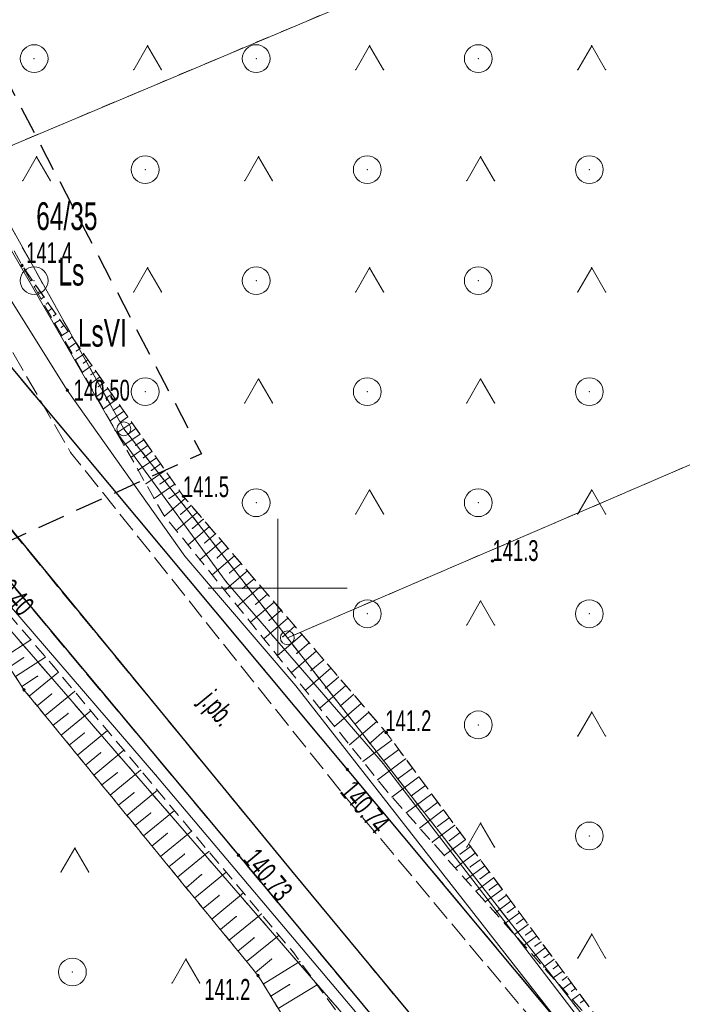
# Model space of a CAD drawing. Extents: x 6456700 to 6518119, y 5963420 to 5980059.
# Tile 6 of 256: x 6511609 to 6511633, y 5963784 to 5963819. Entities that reach past the tile are written whole.
import ezdxf
from ezdxf.enums import TextEntityAlignment as Align

# ---------------------------------------------------------------- set-up
doc = ezdxf.new("R2010")
doc.units = 0
doc.header["$MEASUREMENT"] = 0
for name, pattern in [('L_0_03', [1, 0.5, -0.5]), ('L_0_04', [1.5, 1, -0.5]), ('L_0_52', [1, 0.75, -0.25]), ('L_0_5A', [0.75, 0.5, -0.25])]:
    doc.linetypes.add(name, pattern=pattern)
doc.layers.get('0').update_dxf_attribs({"color": 2, "linetype": 'CONTINUOUS', "lineweight": 5})
for name, color, linetype, lineweight in [('000_Inne__niezydentyfikowane_', 7, 'CONTINUOUS', 18), ('202_punkt_graniczny', 7, 'CONTINUOUS', 18), ('209_oznaczenie_konturu_klasyfikacyjnego', 96, 'CONTINUOUS', 18), ('210_oznaczenie_konturu_uzytku_gruntowego', 96, 'CONTINUOUS', 18), ('211_numer_dzialki_ewidencyjnej', 7, 'CONTINUOUS', 18), ('218_kontur_uzytku_gruntowego', 96, 'L_0_03', 18), ('219_dzialka_ewidencyjna', 7, 'CONTINUOUS', 18), ('jezdnia', 7, 'CONTINUOUS', 18), ('jezdnia_Atr17', 7, 'CONTINUOUS', 18), ('kraweznik', 7, 'CONTINUOUS', 18), ('pikieta_naturalna', 7, 'CONTINUOUS', 18), ('pikieta_naturalna_Atr2', 7, 'CONTINUOUS', 18), ('pikieta_sztuczna', 7, 'CONTINUOUS', 18), ('pikieta_sztuczna_Atr2', 7, 'CONTINUOUS', 18), ('przewod_elektroenergetyczny_podziemny', 7, 'CONTINUOUS', 18), ('przewod_telekomunikacyjny_podziemny', 7, 'CONTINUOUS', 18), ('rzedna', 7, 'CONTINUOUS', 18), ('rzedna_Atr2', 7, 'CONTINUOUS', 18), ('siatka_krzyrzy', 7, 'CONTINUOUS', 18), ('skarpa_nieumocniona', 7, 'CONTINUOUS', 18), ('teren_zalesiony', 7, 'CONTINUOUS', 18), ('Zakres', 7, 'CONTINUOUS', 18)]:
    doc.layers.add(name, color=color, linetype=linetype, lineweight=lineweight)
doc.styles.get("Standard").update_dxf_attribs({"font": 'txt', "width": 0.75})

# ---------------------------------------------------------------- blocks, each defined once
blk = doc.blocks.new('mdcp_nowa')
at = {"layer": 'pikieta_naturalna', "linetype": 'Continuous', "lineweight": 18}
for points in [[(6494340.79, 5980261.575, 1), (6494340.79, 5980261.665, 1)], [(6494346.6, 5980253.265, 1), (6494346.6, 5980253.355, 1)], [(6494357.74, 5980250.935, 1), (6494357.74, 5980251.025, 1)], [(6494340.86, 5980246.295, 1), (6494340.86, 5980246.385, 1)], [(6494353.91, 5980244.755, 1), (6494353.91, 5980244.845, 1)], [(6494349.29, 5980236.005, 1), (6494349.29, 5980236.095, 1)]]:
    blk.add_hatch(color=18, dxfattribs=at).paths.add_polyline_path(points)
at = {"layer": 'pikieta_sztuczna', "linetype": 'Continuous', "lineweight": 18}
for points in [[(6494352.51, 5980243.425, 1), (6494352.51, 5980243.515, 1)], [(6494348.59, 5980240.335, 1), (6494348.59, 5980240.425, 1)]]:
    blk.add_hatch(color=18, dxfattribs=at).paths.add_polyline_path(points)
at = {"layer": 'rzedna', "linetype": 'Continuous', "lineweight": 18}
blk.add_hatch(color=30, dxfattribs=at).paths.add_polyline_path([(6494342.42, 5980257.085, 1), (6494342.42, 5980257.175, 1)])
at = {"layer": '000_Inne__niezydentyfikowane_', "linetype": 'Continuous', "lineweight": 18, "flags": 128}
for points in [[(6494340.86, 5980261.52), (6494340.86, 5980261.51)], [(6494341.01, 5980261.31), (6494340.98, 5980261.29)], [(6494341.15, 5980261.1), (6494341.13, 5980261.09)], [(6494341.29, 5980260.9), (6494341.23, 5980260.85)], [(6494341.44, 5980260.69), (6494341.39, 5980260.66)], [(6494341.58, 5980260.49), (6494341.48, 5980260.41)], [(6494341.73, 5980260.28), (6494341.66, 5980260.24)], [(6494341.87, 5980260.08), (6494341.72, 5980259.97)], [(6494342.01, 5980259.87), (6494341.93, 5980259.81)], [(6494342.16, 5980259.66), (6494341.97, 5980259.54)], [(6494342.3, 5980259.46), (6494342.2, 5980259.39)], [(6494342.45, 5980259.25), (6494342.22, 5980259.1)], [(6494342.59, 5980259.05), (6494342.47, 5980258.96)], [(6494342.73, 5980258.84), (6494342.47, 5980258.66)], [(6494342.88, 5980258.63), (6494342.74, 5980258.54)], [(6494343.02, 5980258.43), (6494342.72, 5980258.22)], [(6494343.16, 5980258.22), (6494343, 5980258.11)], [(6494343.31, 5980258.02), (6494342.97, 5980257.78)], [(6494343.45, 5980257.81), (6494343.27, 5980257.69)], [(6494343.6, 5980257.61), (6494343.22, 5980257.34)], [(6494343.88, 5980257.19), (6494343.47, 5980256.9)], [(6494343.74, 5980257.4), (6494343.54, 5980257.26)], [(6494344.17, 5980256.78), (6494343.72, 5980256.46)], [(6494344.03, 5980256.99), (6494343.81, 5980256.84)], [(6494344.32, 5980256.58), (6494344.08, 5980256.41)], [(6494344.46, 5980256.37), (6494343.97, 5980256.03)], [(6494344.6, 5980256.17), (6494344.35, 5980255.99)], [(6494344.75, 5980255.96), (6494344.21, 5980255.59)], [(6494344.89, 5980255.75), (6494344.62, 5980255.56)], [(6494345.04, 5980255.55), (6494344.46, 5980255.15)], [(6494345.18, 5980255.34), (6494344.88, 5980255.14)], [(6494345.32, 5980255.14), (6494344.71, 5980254.71)], [(6494345.63, 5980254.7), (6494344.97, 5980254.25)], [(6494345.47, 5980254.92), (6494345.16, 5980254.7)], [(6494345.78, 5980254.48), (6494345.45, 5980254.24)], [(6494345.95, 5980254.24), (6494345.25, 5980253.76)], [(6494346.12, 5980254), (6494345.76, 5980253.75)], [(6494346.29, 5980253.75), (6494345.55, 5980253.23)], [(6494346.67, 5980253.23), (6494345.93, 5980252.6)], [(6494346.47, 5980253.49), (6494346.09, 5980253.23)], [(6494346.88, 5980252.98), (6494346.51, 5980252.66)], [(6494347.1, 5980252.73), (6494346.34, 5980252.08)], [(6494347.32, 5980252.48), (6494346.93, 5980252.15)], [(6494347.54, 5980252.22), (6494346.77, 5980251.56)], [(6494347.76, 5980251.96), (6494347.37, 5980251.63)], [(6494347.99, 5980251.7), (6494347.2, 5980251.02)], [(6494348.21, 5980251.43), (6494347.82, 5980251.09)], [(6494348.44, 5980251.16), (6494347.64, 5980250.48)], [(6494348.68, 5980250.89), (6494348.27, 5980250.55)], [(6494348.91, 5980250.62), (6494348.09, 5980249.92)], [(6494349.39, 5980250.07), (6494348.55, 5980249.35)], [(6494349.15, 5980250.34), (6494348.73, 5980249.99)], [(6494349.63, 5980249.78), (6494349.21, 5980249.42)], [(6494349.87, 5980249.5), (6494349.02, 5980248.77)], [(6494350.12, 5980249.21), (6494349.69, 5980248.84)], [(6494350.37, 5980248.92), (6494349.5, 5980248.18)], [(6494350.62, 5980248.63), (6494350.18, 5980248.25)], [(6494350.88, 5980248.33), (6494349.99, 5980247.57)], [(6494340.11, 5980247.49), (6494341.11, 5980248.14)], [(6494351.13, 5980248.03), (6494350.69, 5980247.65)], [(6494340.55, 5980246.82), (6494341.63, 5980247.52)], [(6494351.39, 5980247.73), (6494350.49, 5980246.95)], [(6494340.33, 5980247.16), (6494340.85, 5980247.5)], [(6494351.66, 5980247.42), (6494351.2, 5980247.03)], [(6494340.78, 5980246.46), (6494341.35, 5980246.83)], [(6494341.05, 5980246.11), (6494342.1, 5980246.97)], [(6494351.92, 5980247.12), (6494351, 5980246.32)], [(6494352.19, 5980246.8), (6494351.72, 5980246.4)], [(6494352.46, 5980246.49), (6494351.52, 5980245.68)], [(6494341.33, 5980245.76), (6494341.86, 5980246.19)], [(6494341.62, 5980245.41), (6494342.68, 5980246.28)], [(6494352.73, 5980246.17), (6494352.26, 5980245.76)], [(6494353.01, 5980245.85), (6494352.05, 5980245.02)], [(6494341.91, 5980245.06), (6494342.45, 5980245.49)], [(6494342.2, 5980244.7), (6494343.27, 5980245.58)], [(6494353.29, 5980245.53), (6494352.8, 5980245.11)], [(6494353.57, 5980245.2), (6494352.59, 5980244.36)], [(6494342.49, 5980244.34), (6494343.03, 5980244.78)], [(6494342.79, 5980243.99), (6494343.87, 5980244.87)], [(6494353.85, 5980244.87), (6494353.36, 5980244.44)], [(6494354.11, 5980244.53), (6494353.07, 5980243.76)], [(6494343.08, 5980243.63), (6494343.62, 5980244.07)], [(6494343.38, 5980243.27), (6494344.46, 5980244.16)], [(6494354.36, 5980244.19), (6494353.85, 5980243.81)], [(6494354.61, 5980243.85), (6494353.6, 5980243.1)], [(6494343.67, 5980242.91), (6494344.22, 5980243.35)], [(6494343.97, 5980242.54), (6494345.06, 5980243.44)], [(6494354.86, 5980243.52), (6494354.36, 5980243.15)], [(6494355.09, 5980243.2), (6494354.12, 5980242.48)], [(6494344.27, 5980242.18), (6494344.82, 5980242.63)], [(6494344.57, 5980241.81), (6494345.67, 5980242.72)], [(6494355.55, 5980242.59), (6494354.63, 5980241.91)], [(6494355.32, 5980242.89), (6494354.85, 5980242.54)], [(6494355.77, 5980242.29), (6494355.32, 5980241.96)], [(6494344.87, 5980241.45), (6494345.42, 5980241.9)], [(6494345.17, 5980241.08), (6494346.28, 5980241.99)], [(6494355.98, 5980242.01), (6494355.11, 5980241.36)], [(6494356.18, 5980241.73), (6494355.76, 5980241.42)], [(6494345.47, 5980240.71), (6494346.03, 5980241.17)], [(6494345.78, 5980240.34), (6494346.9, 5980241.25)], [(6494356.38, 5980241.46), (6494355.57, 5980240.85)], [(6494356.58, 5980241.2), (6494356.18, 5980240.9)], [(6494356.76, 5980240.94), (6494356, 5980240.37)], [(6494346.08, 5980239.96), (6494346.64, 5980240.42)], [(6494346.39, 5980239.59), (6494347.52, 5980240.51)], [(6494357.12, 5980240.46), (6494356.4, 5980239.92)], [(6494356.95, 5980240.7), (6494356.57, 5980240.42)], [(6494357.3, 5980240.22), (6494356.94, 5980239.96)], [(6494347.01, 5980238.84), (6494348.14, 5980239.77)], [(6494357.46, 5980240), (6494356.78, 5980239.49)], [(6494357.63, 5980239.78), (6494357.29, 5980239.53)], [(6494346.7, 5980239.21), (6494347.26, 5980239.68)], [(6494357.78, 5980239.57), (6494357.14, 5980239.09)], [(6494357.94, 5980239.36), (6494357.62, 5980239.13)], [(6494347.63, 5980238.08), (6494348.77, 5980239.02)], [(6494358.09, 5980239.15), (6494357.48, 5980238.7)], [(6494347.32, 5980238.46), (6494347.89, 5980238.93)], [(6494358.4, 5980238.73), (6494357.83, 5980238.31)], [(6494358.24, 5980238.94), (6494357.95, 5980238.73)], [(6494358.71, 5980238.31), (6494358.18, 5980237.92)], [(6494358.56, 5980238.52), (6494358.28, 5980238.32)], [(6494347.94, 5980237.7), (6494348.51, 5980238.17)], [(6494348.25, 5980237.32), (6494349.41, 5980238.26)], [(6494358.87, 5980238.1), (6494358.61, 5980237.91)], [(6494359.02, 5980237.89), (6494358.53, 5980237.53)], [(6494359.18, 5980237.68), (6494358.94, 5980237.51)], [(6494348.57, 5980236.93), (6494349.15, 5980237.41)], [(6494348.88, 5980236.55), (6494350.05, 5980237.5)], [(6494359.33, 5980237.47), (6494358.88, 5980237.14)], [(6494359.49, 5980237.26), (6494359.27, 5980237.1)], [(6494359.64, 5980237.05), (6494359.23, 5980236.74)], [(6494349.2, 5980236.16), (6494349.78, 5980236.64)], [(6494349.48, 5980235.74), (6494350.8, 5980236.55)], [(6494359.95, 5980236.63), (6494359.58, 5980236.35)], [(6494359.8, 5980236.84), (6494359.6, 5980236.7)], [(6494360.27, 5980236.21), (6494359.92, 5980235.96)], [(6494360.11, 5980236.42), (6494359.93, 5980236.29)], [(6494360.42, 5980236), (6494360.26, 5980235.88)], [(6494349.75, 5980235.3), (6494350.43, 5980235.72)], [(6494350.02, 5980234.86), (6494351.42, 5980235.71)], [(6494360.58, 5980235.79), (6494360.27, 5980235.57)], [(6494360.73, 5980235.58), (6494360.59, 5980235.48)], [(6494360.89, 5980235.37), (6494360.62, 5980235.18)], [(6494361.04, 5980235.16), (6494360.92, 5980235.07)]]:
    blk.add_lwpolyline(points, dxfattribs=at)
at = {"layer": '000_Inne__niezydentyfikowane_'}
for p in [(6494340.86, 5980261.52), (6494340.86, 5980261.51), (6494340.98, 5980261.29), (6494341.01, 5980261.31), (6494341.13, 5980261.09), (6494341.15, 5980261.1), (6494341.23, 5980260.85), (6494341.29, 5980260.9), (6494341.39, 5980260.66), (6494341.44, 5980260.69), (6494341.48, 5980260.41), (6494341.58, 5980260.49), (6494341.73, 5980260.28), (6494341.66, 5980260.24), (6494341.72, 5980259.97), (6494341.87, 5980260.08), (6494341.93, 5980259.81), (6494342.01, 5980259.87), (6494342.16, 5980259.66), (6494341.97, 5980259.54), (6494342.2, 5980259.39), (6494342.3, 5980259.46), (6494342.45, 5980259.25), (6494342.22, 5980259.1), (6494342.47, 5980258.96), (6494342.59, 5980259.05), (6494342.47, 5980258.66), (6494342.73, 5980258.84), (6494342.74, 5980258.54), (6494342.88, 5980258.63), (6494342.72, 5980258.22), (6494343.02, 5980258.43), (6494343.16, 5980258.22), (6494343, 5980258.11), (6494343.31, 5980258.02), (6494343.45, 5980257.81), (6494342.97, 5980257.78), (6494343.27, 5980257.69), (6494343.6, 5980257.61), (6494343.22, 5980257.34), (6494343.54, 5980257.26), (6494343.74, 5980257.4), (6494343.88, 5980257.19), (6494343.47, 5980256.9), (6494343.81, 5980256.84), (6494344.03, 5980256.99), (6494344.17, 5980256.78), (6494343.72, 5980256.46), (6494344.08, 5980256.41), (6494344.32, 5980256.58), (6494343.97, 5980256.03), (6494344.46, 5980256.37), (6494344.6, 5980256.17), (6494344.35, 5980255.99), (6494344.75, 5980255.96), (6494344.89, 5980255.75), (6494344.21, 5980255.59), (6494344.62, 5980255.56), (6494345.04, 5980255.55), (6494345.18, 5980255.34), (6494344.46, 5980255.15), (6494344.88, 5980255.14), (6494345.32, 5980255.14), (6494344.71, 5980254.71), (6494345.16, 5980254.7), (6494345.47, 5980254.92), (6494345.63, 5980254.7), (6494344.97, 5980254.25), (6494345.78, 5980254.48), (6494345.45, 5980254.24), (6494345.95, 5980254.24), (6494346.12, 5980254), (6494345.25, 5980253.76), (6494345.76, 5980253.75), (6494346.29, 5980253.75), (6494345.55, 5980253.23), (6494346.09, 5980253.23), (6494346.47, 5980253.49), (6494346.67, 5980253.23), (6494346.88, 5980252.98), (6494345.93, 5980252.6), (6494346.51, 5980252.66), (6494347.1, 5980252.73), (6494347.32, 5980252.48), (6494346.93, 5980252.15), (6494347.54, 5980252.22), (6494346.34, 5980252.08), (6494347.76, 5980251.96), (6494346.77, 5980251.56), (6494347.37, 5980251.63), (6494347.99, 5980251.7), (6494348.21, 5980251.43), (6494347.82, 5980251.09), (6494348.44, 5980251.16), (6494347.2, 5980251.02), (6494348.68, 5980250.89), (6494347.64, 5980250.48), (6494348.27, 5980250.55), (6494348.91, 5980250.62), (6494348.73, 5980249.99), (6494349.15, 5980250.34), (6494349.39, 5980250.07), (6494348.09, 5980249.92), (6494349.63, 5980249.78), (6494348.55, 5980249.35), (6494349.21, 5980249.42), (6494349.87, 5980249.5), (6494350.12, 5980249.21), (6494349.02, 5980248.77), (6494349.69, 5980248.84), (6494350.37, 5980248.92), (6494350.62, 5980248.63), (6494350.18, 5980248.25), (6494350.88, 5980248.33), (6494341.11, 5980248.14), (6494349.5, 5980248.18), (6494351.13, 5980248.03), (6494341.63, 5980247.52), (6494349.99, 5980247.57), (6494350.69, 5980247.65), (6494351.39, 5980247.73), (6494340.85, 5980247.5), (6494351.66, 5980247.42), (6494341.35, 5980246.83), (6494342.1, 5980246.97), (6494350.49, 5980246.95), (6494351.2, 5980247.03), (6494351.92, 5980247.12), (6494352.19, 5980246.8), (6494340.78, 5980246.46), (6494352.46, 5980246.49), (6494341.05, 5980246.11), (6494341.86, 5980246.19), (6494342.68, 5980246.28), (6494351, 5980246.32), (6494351.72, 5980246.4), (6494352.73, 5980246.17), (6494341.33, 5980245.76), (6494352.26, 5980245.76), (6494353.01, 5980245.85), (6494341.62, 5980245.41), (6494342.45, 5980245.49), (6494343.27, 5980245.58), (6494351.52, 5980245.68), (6494353.29, 5980245.53), (6494341.91, 5980245.06), (6494352.8, 5980245.11), (6494353.57, 5980245.2), (6494342.2, 5980244.7), (6494343.03, 5980244.78), (6494343.87, 5980244.87), (6494352.05, 5980245.02), (6494353.85, 5980244.87), (6494342.49, 5980244.34), (6494352.59, 5980244.36), (6494353.36, 5980244.44), (6494354.11, 5980244.53), (6494342.79, 5980243.99), (6494343.62, 5980244.07), (6494344.46, 5980244.16), (6494354.36, 5980244.19), (6494343.08, 5980243.63), (6494353.07, 5980243.76), (6494353.85, 5980243.81), (6494354.61, 5980243.85), (6494343.38, 5980243.27), (6494344.22, 5980243.35), (6494345.06, 5980243.44), (6494354.86, 5980243.52), (6494343.67, 5980242.91), (6494353.6, 5980243.1), (6494354.36, 5980243.15), (6494355.09, 5980243.2), (6494344.82, 5980242.63), (6494345.67, 5980242.72), (6494355.32, 5980242.89), (6494355.55, 5980242.59), (6494343.97, 5980242.54), (6494354.12, 5980242.48), (6494354.85, 5980242.54), (6494355.77, 5980242.29), (6494344.27, 5980242.18), (6494345.42, 5980241.9), (6494346.28, 5980241.99), (6494354.63, 5980241.91), (6494355.32, 5980241.96), (6494355.98, 5980242.01), (6494344.57, 5980241.81), (6494356.18, 5980241.73), (6494344.87, 5980241.45), (6494346.03, 5980241.17), (6494346.9, 5980241.25), (6494355.11, 5980241.36), (6494355.76, 5980241.42), (6494356.38, 5980241.46), (6494356.58, 5980241.2), (6494345.17, 5980241.08), (6494355.57, 5980240.85), (6494356.18, 5980240.9), (6494356.76, 5980240.94), (6494345.47, 5980240.71), (6494346.64, 5980240.42), (6494347.52, 5980240.51), (6494356.57, 5980240.42), (6494356.95, 5980240.7), (6494357.12, 5980240.46), (6494345.78, 5980240.34), (6494356, 5980240.37), (6494357.3, 5980240.22), (6494346.08, 5980239.96), (6494348.14, 5980239.77), (6494356.4, 5980239.92), (6494356.94, 5980239.96), (6494357.46, 5980240), (6494357.63, 5980239.78), (6494346.39, 5980239.59), (6494347.26, 5980239.68), (6494356.78, 5980239.49), (6494357.29, 5980239.53), (6494357.78, 5980239.57), (6494357.94, 5980239.36), (6494346.7, 5980239.21), (6494348.77, 5980239.02), (6494357.14, 5980239.09), (6494357.62, 5980239.13), (6494358.09, 5980239.15), (6494347.01, 5980238.84), (6494347.89, 5980238.93), (6494357.48, 5980238.7), (6494357.95, 5980238.73), (6494358.24, 5980238.94), (6494358.4, 5980238.73), (6494347.32, 5980238.46), (6494357.83, 5980238.31), (6494358.28, 5980238.32), (6494358.56, 5980238.52), (6494358.71, 5980238.31), (6494347.63, 5980238.08), (6494348.51, 5980238.17), (6494349.41, 5980238.26), (6494358.87, 5980238.1), (6494347.94, 5980237.7), (6494358.18, 5980237.92), (6494358.61, 5980237.91), (6494359.02, 5980237.89), (6494359.18, 5980237.68), (6494348.25, 5980237.32), (6494349.15, 5980237.41), (6494350.05, 5980237.5), (6494358.53, 5980237.53), (6494358.94, 5980237.51), (6494359.33, 5980237.47), (6494359.49, 5980237.26), (6494348.57, 5980236.93), (6494358.88, 5980237.14), (6494359.27, 5980237.1), (6494359.64, 5980237.05), (6494348.88, 5980236.55), (6494349.78, 5980236.64), (6494350.8, 5980236.55), (6494359.23, 5980236.74), (6494359.6, 5980236.7), (6494359.8, 5980236.84), (6494359.95, 5980236.63), (6494349.2, 5980236.16), (6494359.58, 5980236.35), (6494359.93, 5980236.29), (6494360.11, 5980236.42), (6494360.27, 5980236.21), (6494359.92, 5980235.96), (6494360.26, 5980235.88), (6494360.42, 5980236), (6494349.48, 5980235.74), (6494350.43, 5980235.72), (6494351.42, 5980235.71), (6494360.27, 5980235.57), (6494360.58, 5980235.79), (6494360.59, 5980235.48), (6494360.73, 5980235.58), (6494349.75, 5980235.3), (6494360.62, 5980235.18), (6494360.89, 5980235.37), (6494361.04, 5980235.16), (6494360.92, 5980235.07)]:
    blk.add_point(p, dxfattribs=at)
at = {"layer": '202_punkt_graniczny', "color": 7, "linetype": 'Continuous', "lineweight": 18}
for centre in [(6494344.46, 5980255.74), (6494350.35, 5980248.21)]:
    blk.add_circle(centre, 0.25, dxfattribs=at)
at = {"layer": '202_punkt_graniczny'}
for p in [(6494344.46, 5980255.74), (6494350.35, 5980248.21)]:
    blk.add_point(p, dxfattribs=at)
at = {"layer": '218_kontur_uzytku_gruntowego', "lineweight": 18, "flags": 128}
for points in [[(6494339.07, 5980265.38), (6494366.71, 5980277.03)], [(6494344.46, 5980255.74), (6494339.07, 5980265.38)], [(6494331.56, 5980258.65), (6494367.59, 5980217.07)], [(6494350.35, 5980248.21), (6494374.6, 5980258.63)], [(6494350.35, 5980248.21), (6494344.46, 5980255.74)], [(6494364.43, 5980230.22), (6494350.35, 5980248.21)]]:
    blk.add_lwpolyline(points, dxfattribs=at)
at = {"layer": '218_kontur_uzytku_gruntowego'}
for p in [(6494344.46, 5980255.74), (6494344.46, 5980255.74), (6494344.46, 5980255.74), (6494344.46, 5980255.74), (6494350.35, 5980248.21), (6494350.35, 5980248.21), (6494350.35, 5980248.21), (6494350.35, 5980248.21)]:
    blk.add_point(p, dxfattribs=at)
at = {"layer": '219_dzialka_ewidencyjna', "color": 3, "linetype": 'Continuous', "lineweight": 18, "flags": 128}
for points in [[(6494339.07, 5980265.38), (6494366.71, 5980277.03)], [(6494339.07, 5980265.38), (6494344.46, 5980255.74)], [(6494331.56, 5980258.65), (6494367.59, 5980217.07)], [(6494350.35, 5980248.21), (6494374.6, 5980258.63)], [(6494344.46, 5980255.74), (6494350.35, 5980248.21)], [(6494350.35, 5980248.21), (6494364.43, 5980230.22)]]:
    blk.add_lwpolyline(points, dxfattribs=at)
at = {"layer": '219_dzialka_ewidencyjna', "color": 3}
for p in [(6494344.46, 5980255.74), (6494344.46, 5980255.74), (6494350.35, 5980248.21), (6494350.35, 5980248.21), (6494350.35, 5980248.21)]:
    blk.add_point(p, dxfattribs=at)
at = {"layer": 'jezdnia', "color": 7, "linetype": 'L_0_52', "lineweight": 18, "flags": 128}
for points in [[(6494379.042, 5980205.355), (6494370.45, 5980215.77), (6494359.26, 5980229.24), (6494350.5, 5980239.82), (6494339.7, 5980252.95), (6494336.61, 5980259.13), (6494333.07, 5980266.18), (6494330.52, 5980271.55), (6494329.52, 5980273.86), (6494327.36, 5980280.45), (6494325.85, 5980287.51), (6494325.03, 5980292.79), (6494325.01, 5980298.89), (6494326.29, 5980307.39), (6494327.89, 5980313.55), (6494331.08, 5980323.3), (6494333.2, 5980329.82), (6494336.64, 5980339.86), (6494338.43, 5980344.74), (6494343.18, 5980357.69), (6494347.78, 5980370.45), (6494349.48, 5980375.48), (6494354.04, 5980390.75), (6494352.32, 5980395.68), (6494357.03, 5980411.08), (6494361.23, 5980414.73), (6494366, 5980430.68), (6494370.3, 5980444.82), (6494371.15, 5980446.91), (6494375.47, 5980461.29), (6494375.75, 5980465.48), (6494375.18, 5980467.78), (6494374.35, 5980469.42), (6494371.15, 5980471.55), (6494375.07, 5980474.78), (6494376.5, 5980474.51), (6494378.65, 5980474.86), (6494379.97, 5980476.75), (6494382.89, 5980482.91), (6494394.43, 5980504.41), (6494396.68, 5980509.18), (6494397.56, 5980513.25), (6494397.03, 5980515.6), (6494395.56, 5980517.85), (6494398.63, 5980521.01), (6494399.16, 5980521.01), (6494402.03, 5980519.87), (6494404.28, 5980515.27), (6494407.43, 5980515.58), (6494404.79, 5980512.24), (6494403.37, 5980510.89), (6494402.78, 5980510.36), (6494400.53, 5980507.9), (6494398.16, 5980504.63), (6494391.04, 5980491.44), (6494385.61, 5980481.01), (6494383.82, 5980476.78), (6494378.9, 5980461.73), (6494373.96, 5980446.06), (6494373.47, 5980443.93), (6494369.12, 5980430), (6494367.09, 5980423.07), (6494366.46, 5980420.98), (6494364.17, 5980413.15), (6494352.58, 5980374.75), (6494350.86, 5980369.56), (6494346.16, 5980356.53), (6494340.78, 5980341.91), (6494336.32, 5980328.77), (6494333.97, 5980321.61), (6494330.37, 5980310.3), (6494329.56, 5980306.83), (6494328.8, 5980302.75), (6494328.17, 5980297.83), (6494328.48, 5980291.97), (6494329.06, 5980287.64), (6494330.85, 5980279.62), (6494332.58, 5980274.8), (6494333.58, 5980272.52), (6494336.35, 5980266.75), (6494340.04, 5980259.2), (6494342.54, 5980254.89), (6494352.41, 5980242.52), (6494362.09, 5980230.97), (6494370.78, 5980220.42), (6494371.58, 5980219.4), (6494373.43, 5980217.24), (6494381.565, 5980207.291)], [(6494243.626, 5980297.507), (6494254.35, 5980295.4), (6494255.24, 5980294.73), (6494256.1, 5980294.26), (6494260.02, 5980293.47), (6494261.12, 5980293.53), (6494262.13, 5980293.79), (6494266.64, 5980292.83), (6494278.26, 5980289.92), (6494281.13, 5980288.99), (6494282.53, 5980288.4), (6494285.79, 5980287.03), (6494303.28, 5980279.68), (6494306.5, 5980279.24), (6494310.81, 5980281.74), (6494316.16, 5980289.23), (6494320.25, 5980286.41), (6494318.65, 5980283.49), (6494318, 5980280.06), (6494318.74, 5980277.19), (6494320.93, 5980273.05), (6494323.47, 5980270.71), (6494332.1, 5980265.7), (6494339.19, 5980259.41), (6494352.51, 5980243.47), (6494363.58, 5980230.23), (6494365.35, 5980228.11), (6494371.11, 5980221.21), (6494378.14, 5980212.81), (6494382.281, 5980207.84), (6494378.255, 5980204.751), (6494374.18, 5980209.63), (6494361.23, 5980225.17), (6494348.59, 5980240.38), (6494335.35, 5980256.19), (6494329.06, 5980261.71), (6494321.27, 5980266.18), (6494314.39, 5980269.29), (6494311.46, 5980269.69), (6494308.92, 5980269.06), (6494307.07, 5980267.33), (6494305.93, 5980265.69), (6494301.75, 5980268.52), (6494302.32, 5980269.59), (6494302.39, 5980272.8), (6494301.56, 5980274.71), (6494299.97, 5980275.87), (6494299.54, 5980276.57), (6494298.92, 5980277.12), (6494295.2, 5980278.71), (6494294.18, 5980278.87), (6494293.11, 5980278.79), (6494278.69, 5980284.75), (6494277.29, 5980285.23), (6494273.86, 5980286.1), (6494265.83, 5980288.14), (6494253.54, 5980290.73), (6494242.281, 5980292.889)]]:
    blk.add_lwpolyline(points, close=True, dxfattribs=at)
at = {"layer": 'jezdnia'}
for p in [(6494342.54, 5980254.89), (6494352.51, 5980243.47), (6494352.41, 5980242.52), (6494348.59, 5980240.38), (6494350.5, 5980239.82)]:
    blk.add_point(p, dxfattribs=at)
at = {"layer": 'kraweznik', "color": 7, "linetype": 'Continuous', "lineweight": 25, "flags": 128}
for points in [[(6494327.89, 5980313.55), (6494326.29, 5980307.39), (6494325.01, 5980298.89), (6494325.03, 5980292.79), (6494325.85, 5980287.51), (6494327.36, 5980280.45), (6494329.52, 5980273.86), (6494330.52, 5980271.55), (6494333.07, 5980266.18), (6494336.61, 5980259.13), (6494339.7, 5980252.95), (6494350.5, 5980239.82), (6494359.26, 5980229.24), (6494370.45, 5980215.77), (6494376.8, 5980208.1), (6494379.047, 5980205.358)], [(6494299.97, 5980275.87), (6494301.56, 5980274.71), (6494302.39, 5980272.8), (6494302.32, 5980269.59), (6494301.75, 5980268.52), (6494305.93, 5980265.69), (6494307.07, 5980267.33), (6494308.92, 5980269.06), (6494311.46, 5980269.69), (6494314.39, 5980269.29), (6494321.27, 5980266.18), (6494329.06, 5980261.71), (6494335.35, 5980256.19), (6494348.59, 5980240.38), (6494361.23, 5980225.17), (6494374.18, 5980209.63), (6494378.255, 5980204.751)], [(6494382.281, 5980207.84), (6494378.14, 5980212.81), (6494371.11, 5980221.21), (6494365.35, 5980228.11), (6494363.58, 5980230.23), (6494352.51, 5980243.47), (6494339.19, 5980259.41)]]:
    blk.add_lwpolyline(points, dxfattribs=at)
at = {"layer": 'kraweznik'}
for p in [(6494352.51, 5980243.47), (6494348.59, 5980240.38), (6494350.5, 5980239.82)]:
    blk.add_point(p, dxfattribs=at)
at = {"layer": 'pikieta_naturalna', "color": 7, "linetype": 'Continuous', "lineweight": 18}
for centre in [(6494340.79, 5980261.62), (6494346.6, 5980253.31), (6494357.74, 5980250.98), (6494340.86, 5980246.34), (6494353.91, 5980244.8), (6494349.29, 5980236.05)]:
    blk.add_circle(centre, 0.045, dxfattribs=at)
at = {"layer": 'pikieta_naturalna'}
for p in [(6494340.79, 5980261.62), (6494346.6, 5980253.31), (6494357.74, 5980250.98), (6494340.86, 5980246.34), (6494353.91, 5980244.8), (6494349.29, 5980236.05)]:
    blk.add_point(p, dxfattribs=at)
at = {"layer": 'pikieta_sztuczna', "color": 7, "linetype": 'Continuous', "lineweight": 18}
for centre in [(6494352.51, 5980243.47), (6494348.59, 5980240.38)]:
    blk.add_circle(centre, 0.045, dxfattribs=at)
at = {"layer": 'pikieta_sztuczna'}
for p in [(6494352.51, 5980243.47), (6494348.59, 5980240.38)]:
    blk.add_point(p, dxfattribs=at)
at = {"layer": 'przewod_elektroenergetyczny_podziemny', "color": 1, "linetype": 'Continuous', "lineweight": 18, "flags": 128}
for points in [[(6494384.53, 5980231.44), (6494375.39, 5980230.86), (6494366.91, 5980230.16), (6494364.31, 5980229.89), (6494361.55, 5980233.6), (6494358.67, 5980237.36), (6494353.8, 5980243.68), (6494349.82, 5980248.28), (6494348.15, 5980250.23), (6494344.14, 5980255.69), (6494340.15, 5980262.62), (6494336.74, 5980269.25), (6494336.47, 5980270.1), (6494334.35, 5980274.97), (6494332.71, 5980279.19), (6494331.28, 5980283.51), (6494329.98, 5980289.88), (6494330.54, 5980291.29), (6494332.99, 5980293.54), (6494333.82, 5980298.07)], [(6494289.52, 5980285.53), (6494298.63, 5980281.68), (6494296.82, 5980277.37), (6494296.75, 5980277.02), (6494297.57, 5980276.78), (6494313.44, 5980269.45), (6494321.45, 5980265.56), (6494327.01, 5980262.21), (6494331.69, 5980258.83), (6494333.18, 5980257.24), (6494339.06, 5980250.85), (6494345.6, 5980243.28), (6494352.93, 5980234.58), (6494357.88, 5980228.78), (6494360.06, 5980226.09), (6494363.52, 5980222.18), (6494366.62, 5980218.57), (6494372.36, 5980211.91), (6494377.94, 5980205.06), (6494378.215, 5980204.72)]]:
    blk.add_lwpolyline(points, dxfattribs=at)
at = {"layer": 'przewod_elektroenergetyczny_podziemny'}
for p in [(6494344.14, 5980255.69), (6494348.15, 5980250.23), (6494349.82, 5980248.28), (6494353.8, 5980243.68), (6494345.6, 5980243.28), (6494358.67, 5980237.36)]:
    blk.add_point(p, dxfattribs=at)
at = {"layer": 'przewod_telekomunikacyjny_podziemny', "color": 30, "linetype": 'Continuous', "lineweight": 18, "flags": 128}
blk.add_lwpolyline([(6494360.2, 5980234.27), (6494354.75, 5980241.25), (6494350.66, 5980246.48), (6494346.66, 5980251.15), (6494342.42, 5980257.13), (6494339.56, 5980261.68), (6494338.47, 5980263.92), (6494337.83, 5980265.54), (6494337.4, 5980265.6), (6494326.3, 5980269.55)], dxfattribs=at)
at = {"layer": 'przewod_telekomunikacyjny_podziemny'}
for p in [(6494342.42, 5980257.13), (6494346.66, 5980251.15), (6494350.66, 5980246.48), (6494354.75, 5980241.25)]:
    blk.add_point(p, dxfattribs=at)
at = {"layer": 'rzedna', "color": 30, "linetype": 'Continuous', "lineweight": 18}
blk.add_circle((6494342.42, 5980257.13), 0.045, dxfattribs=at)
at = {"layer": 'rzedna'}
blk.add_point((6494342.42, 5980257.13), dxfattribs=at)
at = {"layer": 'siatka_krzyrzy', "linetype": 'Continuous', "lineweight": 18, "flags": 128}
for points in [[(6494350, 5980247.5), (6494350, 5980252.5)], [(6494347.5, 5980250), (6494352.5, 5980250)]]:
    blk.add_lwpolyline(points, dxfattribs=at)
at = {"layer": 'skarpa_nieumocniona', "color": 7, "linetype": 'L_0_5A', "lineweight": 18, "flags": 128}
for points in [[(6494353.95, 5980242.67), (6494345.87, 5980252.67), (6494340.79, 5980261.62), (6494346.6, 5980253.31), (6494353.91, 5980244.8), (6494363.05, 5980232.45)], [(6494354.86, 5980227), (6494349.29, 5980236.05), (6494340.86, 5980246.34), (6494335.24, 5980254.97), (6494341.92, 5980247.19), (6494350.54, 5980236.91), (6494356.7, 5980228.51), (6494362.19, 5980220.95)]]:
    blk.add_lwpolyline(points, close=True, dxfattribs=at)
at = {"layer": 'skarpa_nieumocniona'}
for p in [(6494340.79, 5980261.62), (6494340.79, 5980261.62), (6494346.6, 5980253.31), (6494346.6, 5980253.31), (6494345.87, 5980252.67), (6494345.87, 5980252.67), (6494341.92, 5980247.19), (6494341.92, 5980247.19), (6494340.86, 5980246.34), (6494340.86, 5980246.34), (6494353.91, 5980244.8), (6494353.91, 5980244.8), (6494353.95, 5980242.67), (6494353.95, 5980242.67), (6494350.54, 5980236.91), (6494350.54, 5980236.91), (6494349.29, 5980236.05), (6494349.29, 5980236.05)]:
    blk.add_point(p, dxfattribs=at)
at = {"layer": 'teren_zalesiony', "color": 7, "linetype": 'L_0_5A', "lineweight": 18, "flags": 128}
for points in [[(6494362.61, 5980286.59), (6494366.71, 5980277.03), (6494374.6, 5980258.63), (6494376.05, 5980255.85), (6494379.47, 5980247.95), (6494386.63, 5980232), (6494386.93, 5980231.38), (6494382.73, 5980231.26), (6494375.34, 5980231.49), (6494369.02, 5980230.05), (6494365.43, 5980229.99), (6494363.05, 5980232.45), (6494353.91, 5980244.8), (6494346.6, 5980253.31), (6494340.79, 5980261.62), (6494336.57, 5980269.66), (6494332.88, 5980280.6), (6494330.14, 5980293.39), (6494341.4, 5980291.15), (6494351.31, 5980289.23)], [(6494378.161, 5980204.678), (6494364.871, 5980194.479), (6494360.11, 5980201.93), (6494343.94, 5980218), (6494334.95, 5980230.57), (6494314.37, 5980245.53), (6494305.21, 5980249.41), (6494295.52, 5980250.58), (6494310.23, 5980267.46), (6494335.24, 5980254.97), (6494340.86, 5980246.34), (6494349.29, 5980236.05), (6494354.86, 5980227), (6494362.19, 5980220.95), (6494365.47, 5980219.83), (6494374.18, 5980209.63)]]:
    blk.add_lwpolyline(points, close=True, dxfattribs=at)
at = {"layer": 'teren_zalesiony', "color": 7, "linetype": 'Continuous', "lineweight": 18, "flags": 128}
for points in [[(6494344.813, 5980268.673), (6494345.313, 5980269.539)], [(6494345.313, 5980269.539), (6494345.813, 5980268.673)], [(6494352.813, 5980268.673), (6494353.313, 5980269.539)], [(6494353.313, 5980269.539), (6494353.813, 5980268.673)], [(6494360.813, 5980268.673), (6494361.313, 5980269.539)], [(6494361.313, 5980269.539), (6494361.813, 5980268.673)], [(6494340.813, 5980264.673), (6494341.313, 5980265.539)], [(6494341.313, 5980265.539), (6494341.813, 5980264.673)], [(6494348.813, 5980264.673), (6494349.313, 5980265.539)], [(6494349.313, 5980265.539), (6494349.813, 5980264.673)], [(6494356.813, 5980264.673), (6494357.313, 5980265.539)], [(6494357.313, 5980265.539), (6494357.813, 5980264.673)], [(6494344.813, 5980260.673), (6494345.313, 5980261.539)], [(6494345.313, 5980261.539), (6494345.813, 5980260.673)], [(6494352.813, 5980260.673), (6494353.313, 5980261.539)], [(6494353.313, 5980261.539), (6494353.813, 5980260.673)], [(6494360.813, 5980260.673), (6494361.313, 5980261.539)], [(6494361.313, 5980261.539), (6494361.813, 5980260.673)], [(6494348.813, 5980256.673), (6494349.313, 5980257.539)], [(6494349.313, 5980257.539), (6494349.813, 5980256.673)], [(6494356.813, 5980256.673), (6494357.313, 5980257.539)], [(6494357.313, 5980257.539), (6494357.813, 5980256.673)], [(6494352.813, 5980252.673), (6494353.313, 5980253.539)], [(6494353.313, 5980253.539), (6494353.813, 5980252.673)], [(6494360.813, 5980252.673), (6494361.313, 5980253.539)], [(6494361.313, 5980253.539), (6494361.813, 5980252.673)], [(6494356.813, 5980248.673), (6494357.313, 5980249.539)], [(6494357.313, 5980249.539), (6494357.813, 5980248.673)], [(6494360.813, 5980244.673), (6494361.313, 5980245.539)], [(6494361.313, 5980245.539), (6494361.813, 5980244.673)], [(6494356.813, 5980240.673), (6494357.313, 5980241.539)], [(6494357.313, 5980241.539), (6494357.813, 5980240.673)], [(6494342.193, 5980239.773), (6494342.693, 5980240.639)], [(6494342.693, 5980240.639), (6494343.193, 5980239.773)], [(6494360.813, 5980236.673), (6494361.313, 5980237.539)], [(6494361.313, 5980237.539), (6494361.813, 5980236.673)], [(6494346.193, 5980235.773), (6494346.693, 5980236.639)], [(6494346.693, 5980236.639), (6494347.193, 5980235.773)]]:
    blk.add_lwpolyline(points, dxfattribs=at)
at = {"layer": 'teren_zalesiony', "color": 7, "linetype": 'Continuous', "lineweight": 18}
for centre in [(6494341.226, 5980269.076), (6494349.226, 5980269.076), (6494357.226, 5980269.076), (6494345.226, 5980265.076), (6494353.226, 5980265.076), (6494361.226, 5980265.076), (6494341.226, 5980261.076), (6494349.226, 5980261.076), (6494357.226, 5980261.076), (6494345.226, 5980257.076), (6494353.226, 5980257.076), (6494361.226, 5980257.076), (6494349.226, 5980253.076), (6494357.226, 5980253.076), (6494353.226, 5980249.076), (6494361.226, 5980249.076), (6494357.226, 5980245.076), (6494361.226, 5980241.076), (6494342.606, 5980236.176)]:
    blk.add_circle(centre, 0.5, dxfattribs=at)
at = {"layer": 'teren_zalesiony'}
for p in [(6494345.313, 5980269.539), (6494345.313, 5980269.539), (6494353.313, 5980269.539), (6494353.313, 5980269.539), (6494361.313, 5980269.539), (6494361.313, 5980269.539), (6494341.226, 5980269.076), (6494349.226, 5980269.076), (6494357.226, 5980269.076), (6494344.813, 5980268.673), (6494345.813, 5980268.673), (6494352.813, 5980268.673), (6494353.813, 5980268.673), (6494360.813, 5980268.673), (6494361.813, 5980268.673), (6494341.313, 5980265.539), (6494341.313, 5980265.539), (6494349.313, 5980265.539), (6494349.313, 5980265.539), (6494357.313, 5980265.539), (6494357.313, 5980265.539), (6494345.226, 5980265.076), (6494353.226, 5980265.076), (6494361.226, 5980265.076), (6494340.813, 5980264.673), (6494341.813, 5980264.673), (6494348.813, 5980264.673), (6494349.813, 5980264.673), (6494356.813, 5980264.673), (6494357.813, 5980264.673), (6494340.79, 5980261.62), (6494345.313, 5980261.539), (6494345.313, 5980261.539), (6494353.313, 5980261.539), (6494353.313, 5980261.539), (6494361.313, 5980261.539), (6494361.313, 5980261.539), (6494341.226, 5980261.076), (6494349.226, 5980261.076), (6494357.226, 5980261.076), (6494344.813, 5980260.673), (6494345.813, 5980260.673), (6494352.813, 5980260.673), (6494353.813, 5980260.673), (6494360.813, 5980260.673), (6494361.813, 5980260.673), (6494349.313, 5980257.539), (6494349.313, 5980257.539), (6494357.313, 5980257.539), (6494357.313, 5980257.539), (6494345.226, 5980257.076), (6494353.226, 5980257.076), (6494361.226, 5980257.076), (6494348.813, 5980256.673), (6494349.813, 5980256.673), (6494356.813, 5980256.673), (6494357.813, 5980256.673), (6494353.313, 5980253.539), (6494353.313, 5980253.539), (6494361.313, 5980253.539), (6494361.313, 5980253.539), (6494346.6, 5980253.31), (6494349.226, 5980253.076), (6494357.226, 5980253.076), (6494352.813, 5980252.673), (6494353.813, 5980252.673), (6494360.813, 5980252.673), (6494361.813, 5980252.673), (6494357.313, 5980249.539), (6494357.313, 5980249.539), (6494353.226, 5980249.076), (6494361.226, 5980249.076), (6494356.813, 5980248.673), (6494357.813, 5980248.673), (6494340.86, 5980246.34), (6494361.313, 5980245.539), (6494361.313, 5980245.539), (6494357.226, 5980245.076), (6494353.91, 5980244.8), (6494360.813, 5980244.673), (6494361.813, 5980244.673), (6494357.313, 5980241.539), (6494357.313, 5980241.539), (6494361.226, 5980241.076), (6494342.693, 5980240.639), (6494342.693, 5980240.639), (6494356.813, 5980240.673), (6494357.813, 5980240.673), (6494342.193, 5980239.773), (6494343.193, 5980239.773), (6494361.313, 5980237.539), (6494361.313, 5980237.539), (6494346.693, 5980236.639), (6494346.693, 5980236.639), (6494360.813, 5980236.673), (6494361.813, 5980236.673), (6494342.606, 5980236.176), (6494349.29, 5980236.05), (6494346.193, 5980235.773), (6494347.193, 5980235.773)]:
    blk.add_point(p, dxfattribs=at)
at = {"layer": 'Zakres', "linetype": 'L_0_04', "lineweight": 25, "flags": 128}
blk.add_lwpolyline([(6495113.77, 5985050.22), (6495121.12, 5984877.07), (6495125.76, 5984757.87), (6495129.89, 5984649.81), (6495141.08, 5984611.3), (6495145.77, 5984544.53), (6495147.36, 5984487.27), (6495157.22, 5984392.07), (6495162.95, 5984387.45), (6495180.24, 5984384.16), (6495229.5, 5984386.61), (6495251.65, 5984373.41), (6495258.77, 5984357.12), (6495255.44, 5984330.44), (6495250.77, 5984304.39), (6495252.21, 5984282.78), (6495255.46, 5984256.45), (6495254.94, 5984238.25), (6495266.4, 5984211), (6495277.24, 5984182.33), (6495294.2, 5984133.19), (6495300.94, 5984095.37), (6495313.24, 5984037.69), (6495317.44, 5983978.18), (6495300.35, 5983922.18), (6495282.35, 5983883.38), (6495266.21, 5983862.23), (6495242.03, 5983839.67), (6495211.11, 5983816.86), (6495158.26, 5983772.66), (6495130.6, 5983651.16), (6495116.31, 5983543.43), (6495129.51, 5983346.73), (6495134.58, 5983264.71), (6495139.64, 5983186.97), (6495193.25, 5983077.94), (6495199.2, 5983041.97), (6495206.23, 5983026), (6495208.96, 5983004.88), (6495202.27, 5982979.48), (6495202.42, 5982950.13), (6495209.35, 5982897.38), (6495215.97, 5982850.34), (6495228.6, 5982809.97), (6495226.85, 5982778.82), (6495225.04, 5982750.56), (6495220.26, 5982723.37), (6495226.54, 5982679.97), (6495206.06, 5982669.48), (6495192.68, 5982657.71), (6495184.57, 5982648.65), (6495174.78, 5982624.58), (6495164.23, 5982604.61), (6495150.7, 5982588.3), (6495137.69, 5982582.43), (6495118.26, 5982573.75), (6495100.35, 5982558.42), (6495090.36, 5982544.99), (6495075.87, 5982519.06), (6495060.83, 5982499.68), (6495049.41, 5982485.49), (6495035.07, 5982459.7), (6495006.7, 5982406.64), (6494980.89, 5982351.84), (6494944.35, 5982293.29), (6494925.72, 5982250.11), (6494905.2, 5982190.37), (6494898.43, 5982153.5), (6494879.51, 5982063.89), (6494864.14, 5981992.66), (6494816.93, 5981768.61), (6494777.79, 5981577.7), (6494739.84, 5981394.72), (6494718.65, 5981297.89), (6494716.45, 5981237.31), (6494738.62, 5981208.21), (6494776.48, 5981173.06), (6494817.16, 5981137.44), (6494847.63, 5981109.8), (6494877.39, 5981077.08), (6494912.75, 5981030.55), (6494916.06, 5981014.71), (6494903.86, 5980957.01), (6494916.13, 5980953.51), (6494892.32, 5980927.59), (6494850.7, 5980858.8), (6494806.81, 5980779.89), (6494785.1, 5980753.49), (6494715.22, 5980723.29), (6494679.96, 5980686.78), (6494651.35, 5980651.29), (6494549.14, 5980683.24), (6494511.84, 5980659.66), (6494443.61, 5980630.33), (6494428.78, 5980598.6), (6494431.58, 5980579.46), (6494420.56, 5980549.76), (6494416.45, 5980528.2), (6494403.86, 5980507.16), (6494388.89, 5980482.96), (6494365.32, 5980407.99), (6494335.67, 5980315.15), (6494332.29, 5980297.41), (6494335.1, 5980278.18), (6494347.25, 5980254.84), (6494336.79, 5980250.09), (6494300.04, 5980271.34), (6494320.8, 5980301.43), (6494336.81, 5980349.17), (6494344.85, 5980380.92), (6494360.85, 5980437.13), (6494374.18, 5980476.38), (6494386.14, 5980498.84), (6494403.02, 5980528.52), (6494411.33, 5980563.19), (6494420.84, 5980586.25), (6494420.25, 5980601.11), (6494434.95, 5980635.94), (6494446.75, 5980644.99), (6494465.77, 5980647.27), (6494513.02, 5980669.46), (6494507.85, 5980679.68), (6494547.89, 5980705.83), (6494570.06, 5980691.34), (6494636.17, 5980669.05), (6494706.14, 5980756.86), (6494742.78, 5980772.58), (6494798.53, 5980814.27), (6494826.12, 5980867.97), (6494849.57, 5980908.6), (6494845.35, 5980942.01), (6494853.94, 5980970.83), (6494891.08, 5980960.54), (6494890.11, 5980965.73), (6494903.94, 5981025.69), (6494869.98, 5981070.3), (6494770.97, 5981160.58), (6494728.18, 5981200.64), (6494706.13, 5981229.56), (6494707.94, 5981299.75), (6494728.84, 5981398.1), (6494767.06, 5981580.19), (6494806.17, 5981770.55), (6494854.36, 5981994.76), (6494869.73, 5982065.97), (6494888.61, 5982155.44), (6494891.67, 5982173.95), (6494895.82, 5982197.45), (6494916.38, 5982253.72), (6494935.47, 5982297.95), (6494954.97, 5982331.67), (6494972.09, 5982356.64), (6494997.76, 5982411.14), (6495026.29, 5982464.48), (6495041.09, 5982491.09), (6495052.99, 5982505.88), (6495067.51, 5982524.6), (6495081.94, 5982550.43), (6495092.99, 5982565.28), (6495112.86, 5982582.29), (6495133.59, 5982591.55), (6495144.48, 5982596.46), (6495155.87, 5982610.19), (6495165.7, 5982628.8), (6495175.96, 5982654.03), (6495185.62, 5982664.83), (6495200.4, 5982677.82), (6495212.49, 5982688.04), (6495209.64, 5982723.43), (6495215.22, 5982750.57), (6495216.87, 5982779.54), (6495218.31, 5982809.31), (6495206.86, 5982847.92), (6495199.44, 5982894.74), (6495192.11, 5982948.71), (6495190.16, 5982979.24), (6495183.47, 5983075.16), (6495129.79, 5983184.34), (6495124.6, 5983264.07), (6495119.53, 5983346.09), (6495106.27, 5983543.75), (6495120.74, 5983652.9), (6495148.75, 5983779.42), (6495204.15, 5983826.04), (6495273.41, 5983889.36), (6495288.53, 5983927.42), (6495300.83, 5983964.69), (6495303.91, 5983980.14), (6495301.32, 5984039.55), (6495291.1, 5984093.63), (6495284.5, 5984130.67), (6495267.84, 5984178.93), (6495257.12, 5984207.3), (6495244.96, 5984236.19), (6495244.79, 5984255.42), (6495242.25, 5984281.97), (6495240.71, 5984304.95), (6495245.55, 5984331.94), (6495248.51, 5984355.64), (6495243.77, 5984366.47), (6495226.98, 5984376.47), (6495179.54, 5984374.12), (6495158.61, 5984378.09), (6495147.7, 5984386.91), (6495137.38, 5984486.61), (6495135.78, 5984544.04), (6495131.18, 5984609.54), (6495119.95, 5984648.2), (6495115.76, 5984757.49), (6495111.12, 5984876.67), (6495103.73, 5985050.93), (6495109.36, 5985081.73), (6495120.41, 5985085.88)], close=True, dxfattribs=at)
at = {"layer": 'Zakres'}
blk.add_point((6494347.25, 5980254.84), dxfattribs=at)
at = {"layer": '209_oznaczenie_konturu_klasyfikacyjnego', "lineweight": 20, "width": 0.66}
blk.add_text('LsVI', height=1, dxfattribs=at).set_placement((6494342.8, 5980259.7), align=Align.TOP_LEFT)
at = {"layer": '210_oznaczenie_konturu_uzytku_gruntowego', "lineweight": 20, "width": 0.66}
blk.add_text('Ls', height=1, dxfattribs=at).set_placement((6494342.1, 5980261.9), align=Align.TOP_LEFT)
at = {"layer": '211_numer_dzialki_ewidencyjnej', "color": 7, "lineweight": 20, "width": 0.66}
blk.add_text('64/35', height=1, dxfattribs=at).set_placement((6494341.3, 5980263.9), align=Align.TOP_LEFT)
at = {"layer": 'jezdnia_Atr17', "color": 7, "lineweight": 15, "width": 0.66}
blk.add_text('j.pb.', height=0.75, rotation=309.5, dxfattribs=at).set_placement((6494347.729, 5980246.397), align=Align.TOP_LEFT)
at = {"layer": 'pikieta_naturalna_Atr2', "color": 7, "lineweight": 15, "width": 0.66}
for s, p in [('141.4', (6494340.94, 5980262.46)), ('141.5', (6494346.59, 5980254.03)), ('141.3', (6494357.74, 5980251.73)), ('141.2', (6494353.88, 5980245.6)), ('141.2', (6494347.36, 5980235.92))]:
    blk.add_text(s, height=0.75, dxfattribs=at).set_placement(p, align=Align.TOP_LEFT)
at = {"layer": 'pikieta_sztuczna_Atr2', "color": 7, "lineweight": 15, "width": 0.66}
for s, rotation, p in [('140.74', 309.9, (6494352.79, 5980243.14)), ('140.73', 309.7, (6494349.297, 5980240.699))]:
    blk.add_text(s, height=0.75, rotation=rotation, dxfattribs=at).set_placement(p, align=Align.TOP_LEFT)
at = {"layer": 'rzedna_Atr2', "color": 30, "lineweight": 15, "width": 0.66}
blk.add_text('140.50', height=0.75, dxfattribs=at).set_placement((6494342.65, 5980257.505), align=Align.TOP_LEFT)
at = {"layer": 'rzedna_Atr2', "color": 1, "lineweight": 15, "width": 0.66}
blk.add_text('140.40', height=0.75, rotation=310.8, dxfattribs=at).set_placement((6494339.958, 5980250.96), align=Align.TOP_LEFT)

msp = doc.modelspace()

# ---------------------------------------------------------------- block references
at = {"linetype": 'ByBlock'}
msp.add_blockref('mdcp_nowa', (17268.786, -16450.998), dxfattribs=at)

doc.saveas('drawing.dxf')
